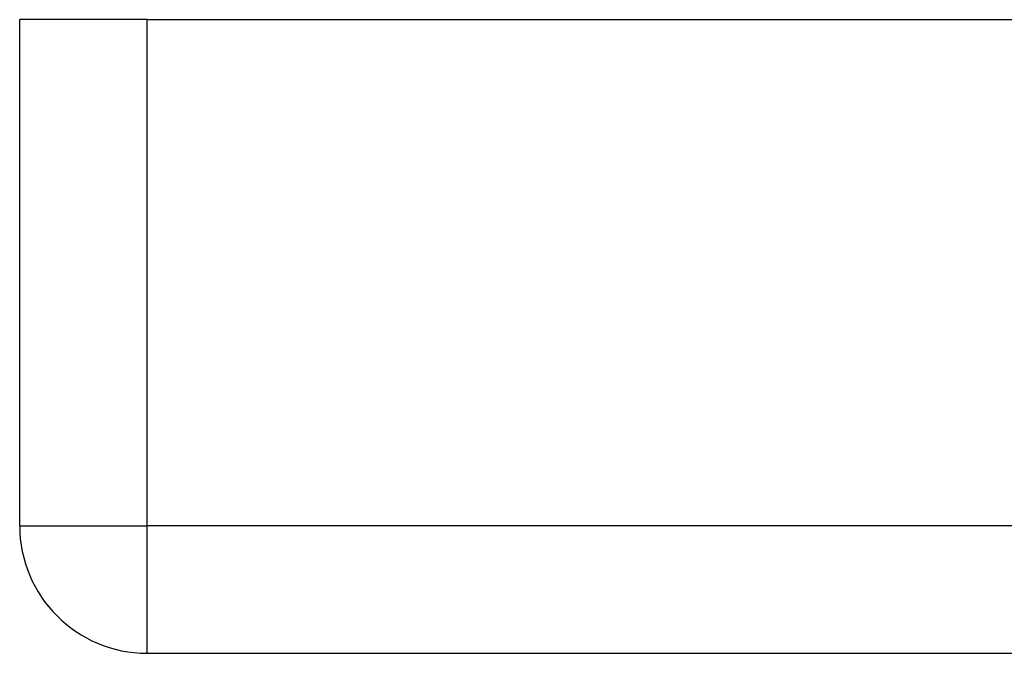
# Model space of a CAD drawing. Header units: inches. Extents: x 10 to 197, y 9 to 109.
# Tile 1 of 111: x 10.346 to 11.589, y 10.827 to 11.627. Entities that reach past the tile are written whole.
import ezdxf

# ---------------------------------------------------------------- set-up
doc = ezdxf.new("R2010")
doc.units = ezdxf.units.IN
doc.header["$MEASUREMENT"] = 0
doc.layers.add('Visible Edges(ANSI)', color=7, linetype='Continuous', lineweight=25)
doc.layers.add('Visible Tangent Edges(ANSI)', color=7, linetype='Continuous', lineweight=25)

msp = doc.modelspace()

# ---------------------------------------------------------------- linework, layer by layer
at = {"layer": 'Visible Edges(ANSI)'}
for p, q in [((10.3457, 10.9877), (10.3457, 11.6267)), ((10.5067, 11.6267), (10.3457, 11.6267)), ((10.5067, 11.6267), (34.1027, 11.6267)), ((10.5067, 10.8267), (34.1027, 10.8267))]:
    msp.add_line(p, q, dxfattribs=at)
msp.add_arc((10.5067, 10.9877), 0.161, 180, 270, dxfattribs=at)
at = {"layer": 'Visible Tangent Edges(ANSI)'}
for p, q in [((10.5067, 10.9877), (10.5067, 11.6267)), ((10.3457, 10.9877), (10.5067, 10.9877)), ((34.1027, 10.9877), (10.5067, 10.9877)), ((10.5067, 10.8267), (10.5067, 10.9877))]:
    msp.add_line(p, q, dxfattribs=at)

doc.saveas('drawing.dxf')
